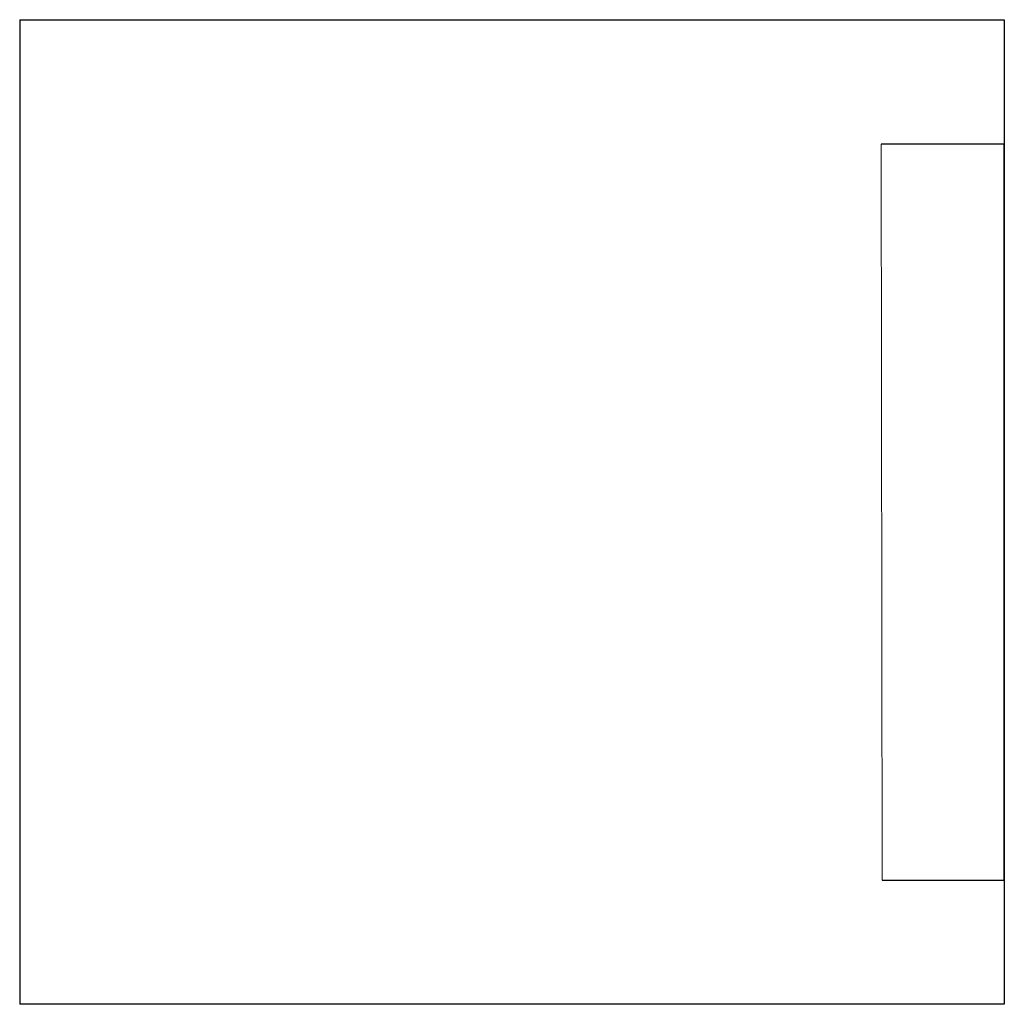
# Model space of a CAD drawing. Header units: inches. Extents: x 10.05 to 14.05, y 10.96 to 14.96.
import ezdxf

# ---------------------------------------------------------------- set-up
doc = ezdxf.new("R2010")
doc.units = ezdxf.units.IN
doc.header["$MEASUREMENT"] = 0
doc.layers.add('plaingasket', color=42, linetype='Continuous', lineweight=0)
doc.layers.add('plainplate', color=150, linetype='Continuous')

msp = doc.modelspace()

# ---------------------------------------------------------------- linework, layer by layer
at = {"layer": 'plaingasket', "extrusion": (0, 0, -1)}
for q in [(13.5488, 11.4663), (14.045, 14.4567)]:
    msp.add_line((13.545, 14.4568), q, dxfattribs=at)
at = {"layer": 'plaingasket'}
for p, q in [((14.045, 11.4669), (14.045, 14.4568)), ((13.5488, 11.4663), (14.045, 11.4669))]:
    msp.add_line(p, q, dxfattribs=at)
at = {"layer": 'plainplate'}
for p, q in [((10.045, 14.9618), (14.045, 14.9618)), ((10.045, 14.9618), (10.045, 10.9618)), ((14.045, 14.9618), (14.045, 10.9618)), ((14.045, 10.9618), (10.045, 10.9618))]:
    msp.add_line(p, q, dxfattribs=at)
at = {"layer": 'plainplate', "extrusion": (0, 0, -1)}
for p, q in [((14.045, 14.4568), (13.545, 14.4568)), ((14.045, 11.4669), (14.045, 14.4568)), ((13.5488, 11.4663), (14.045, 11.4663))]:
    msp.add_line(p, q, dxfattribs=at)

doc.saveas('drawing.dxf')
